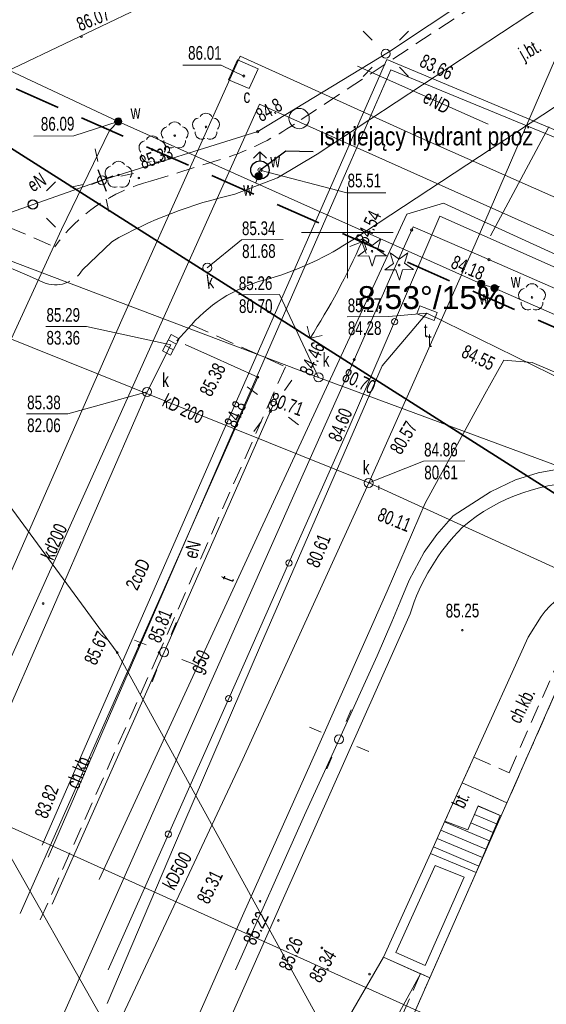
# Model space of a CAD drawing. Header units: metres. Extents: x -1013 to 1491425, y -5789533 to 1032.
# Tile 28 of 66: x 30 to 59, y -78 to -24. Entities that reach past the tile are written whole.
import ezdxf
from ezdxf.xclip import XClip

# ---------------------------------------------------------------- set-up
doc = ezdxf.new("R2010")
doc.units = ezdxf.units.M
doc.header["$MEASUREMENT"] = 0
doc.header["$XCLIPFRAME"] = 0
for name, pattern in [('2_KTCR02', [1.5, 1, -0.5]), ('2_KTJZ01', [2, 1.5, -0.5]), ('2_KTPL01', [2, 1.5, -0.5]), ('Przerywana długa', [3.9, 2.5, -1.4])]:
    doc.linetypes.add(name, pattern=pattern)
doc.layers.add('700-L Mapa 1_500 dwg', color=7, linetype='Continuous')
doc.layers.add('708-L Opisy sytuacji 1_500 do legendy', color=7, linetype='Continuous')
for name, color, linetype, lineweight in [('703-L Płaszczyzny podejścia 2D3', 152, 'Continuous', 30), ('703-L Płaszczyzny podejścia 2D38', 171, 'Continuous', 35), ('708-L Opisy sytuacji 1_500 do legendy1', 7, 'Continuous', 13), ('708-L Opisy sytuacji 1_500 do legendy11', 7, 'Continuous', 13), ('708-L Opisy sytuacji 1_500 do legendy85', 1, 'Continuous', 25), ('718-L Elementy do rozbiórki85', 1, 'Continuous', 25), ('719-L Wyposażenie lądowiska85', 1, 'Continuous', 25), ('729-L Instalacje elektryczne-okablowanie85', 1, 'Continuous', 25), ('GN.6640.3638.2023_9_Dzialki7', 9, 'Continuous', 18), ('GN.6640.3638.2023_9_EGBB_L_17', 9, 'Continuous', 18), ('GN.6640.3638.2023_9_EGBE_L_07', 9, 'Continuous', 18), ('GN.6640.3638.2023_9_EGBE_L_37', 9, 'Continuous', 18), ('GN.6640.3638.2023_9_EGBE_L_77', 9, 'Continuous', 18), ('GN.6640.3638.2023_9_KTCR_E_T_17', 9, 'Continuous', 18), ('GN.6640.3638.2023_9_KTCR_L_17', 9, 'Continuous', 18), ('GN.6640.3638.2023_9_KTJZ_E_T_07', 9, 'Continuous', 18), ('GN.6640.3638.2023_9_KTJZ_L_07', 9, 'Continuous', 18), ('GN.6640.3638.2023_9_KTKR_D_L_07', 9, 'Continuous', 18), ('GN.6640.3638.2023_9_KTKR_L_07', 9, 'Continuous', 18), ('GN.6640.3638.2023_9_KTOK_L_47', 9, 'Continuous', 18), ('GN.6640.3638.2023_9_KTPL_E_T_07', 9, 'Continuous', 18), ('GN.6640.3638.2023_9_KTPL_L_07', 9, 'Continuous', 18), ('GN.6640.3638.2023_9_OBOP_T_03', 9, 'Continuous', 18), ('GN.6640.3638.2023_9_OBOP_T_13', 9, 'Continuous', 18), ('GN.6640.3638.2023_9_PODZIAL_SEKCYJNY_L_07', 9, 'Continuous', 18), ('GN.6640.3638.2023_9_Punkty7', 9, 'Continuous', 18), ('GN.6640.3638.2023_9_RTPW_T_17', 9, 'Continuous', 18), ('GN.6640.3638.2023_9_SUOG_L_052', 9, 'Continuous', 18), ('GN.6640.3638.2023_9_SUPC_D_L_1200', 9, 'Continuous', 18), ('GN.6640.3638.2023_9_SUPC_E_T_17', 9, 'Continuous', 18), ('GN.6640.3638.2023_9_SUPE_D_L_31', 9, 'Continuous', 18), ('GN.6640.3638.2023_9_SUPE_E_T_31', 9, 'Continuous', 18), ('GN.6640.3638.2023_9_SUPE_L_31', 9, 'Continuous', 18), ('GN.6640.3638.2023_9_SUPG_E_T_27', 9, 'Continuous', 18), ('GN.6640.3638.2023_9_SUPG_L_252', 9, 'Continuous', 18), ('GN.6640.3638.2023_9_SUPK_D_L_434', 9, 'Continuous', 18), ('GN.6640.3638.2023_9_SUPK_E_T_034', 9, 'Continuous', 18), ('GN.6640.3638.2023_9_SUPK_E_T_434', 9, 'Continuous', 18), ('GN.6640.3638.2023_9_SUPK_L_034', 9, 'Continuous', 18), ('GN.6640.3638.2023_9_SUPT_D_L_030', 9, 'Continuous', 18), ('GN.6640.3638.2023_9_SUPT_E_T_030', 9, 'Continuous', 18), ('GN.6640.3638.2023_9_SUPT_L_030', 9, 'Continuous', 18), ('GN.6640.3638.2023_9_SUPW_D_L_05', 9, 'Continuous', 18), ('GN.6640.3638.2023_9_SUPW_L_05', 9, 'Continuous', 18), ('GN.6640.3638.2023_9_SUSM_D_T_07', 9, 'Continuous', 18), ('GN.6640.3638.2023_9_SUSM_D_T_37', 9, 'Continuous', 18), ('GN.6640.3638.2023_9_SUSM_T_07', 9, 'Continuous', 18), ('GN.6640.3638.2023_9_SUSM_T_37', 9, 'Continuous', 18), ('GN.6640.3638.2023_9_SUTC_T_0200', 9, 'Continuous', 18), ('GN.6640.3638.2023_9_SUTE_T_01', 9, 'Continuous', 18), ('GN.6640.3638.2023_9_SUTG_T_052', 9, 'Continuous', 18), ('GN.6640.3638.2023_9_SUTK_T_034', 9, 'Continuous', 18), ('GN.6640.3638.2023_9_SUTT_T_030', 9, 'Continuous', 18), ('GN.6640.3638.2023_9_SUTW_T_05', 9, 'Continuous', 18), ('GN.6640.3638.2023_9_SUUC_D_L_47', 9, 'Continuous', 18), ('GN.6640.3638.2023_9_SUUC_E_T_07', 9, 'Continuous', 18), ('GN.6640.3638.2023_9_SUUC_L_17', 9, 'Continuous', 18), ('GN.6640.3638.2023_9_SUUK_D_T_234', 9, 'Continuous', 18), ('GN.6640.3638.2023_9_SUUK_E_T_934', 9, 'Continuous', 18), ('GN.6640.3638.2023_9_SUUK_T_07', 9, 'Continuous', 18), ('GN.6640.3638.2023_9_SUUK_T_234', 9, 'Continuous', 18), ('GN.6640.3638.2023_9_SUUT_D_T_130', 9, 'Continuous', 18), ('GN.6640.3638.2023_9_SUUT_E_T_930', 9, 'Continuous', 18), ('GN.6640.3638.2023_9_SUUW_D_T_77', 9, 'Continuous', 18), ('GN.6640.3638.2023_9_SUUW_E_T_117', 9, 'Continuous', 18), ('GN.6640.3638.2023_9_SUUW_E_T_57', 9, 'Continuous', 18), ('GN.6640.3638.2023_9_SUUW_T_07', 9, 'Continuous', 18), ('GN.6640.3638.2023_9_SUUW_T_77', 9, 'Continuous', 18), ('GN.6640.3638.2023_9_ZAKRES_L_03', 9, 'Continuous', 18)]:
    doc.layers.add(name, color=color, linetype=linetype, lineweight=lineweight)
doc.styles.add('STYL_AUTOMATYCZNY_1', font='arial.ttf', dxfattribs={"width": 0.7})
doc.styles.add('STYL_AUTOMATYCZNY_2', font='arial.ttf')
doc.styles.add('STYL_AUTOMATYCZNY_3', font='ARIALN.TTF')
doc.dimstyles.new('STYL_AUTOMATYCZNY__3', dxfattribs={"dimtxt": 1.25, "dimasz": 0.917874, "dimexe": 0.18, "dimexo": 0.04, "dimgap": 0, "dimtad": 1, "dimtih": 1, "dimtoh": 1, "dimzin": 0, "dimdsep": 46, "dimtxsty": 'STYL_AUTOMATYCZNY_2', "dimblk": 'ARROWHEAD_8', "dimblk1": 'ARROWHEAD_8', "dimblk2": 'ARROWHEAD_8', "dimcen": 0.09, "dimclrd": 7, "dimclre": 7, "dimclrt": 1, "dimazin": 0, "dimtfac": 1, "dimtdec": 4, "dimtmove": 0, "dimatfit": 3, "dimfxl": 1, "dimtolj": 1, "dimtzin": 0, "dimarcsym": 0})
doc.dimstyles.new('STYL_AUTOMATYCZNY__5', dxfattribs={"dimtxt": 0.18, "dimasz": 0.456, "dimexe": 0.18, "dimexo": 0.0625, "dimgap": 0, "dimtad": 0, "dimtih": 1, "dimtoh": 1, "dimdec": 4, "dimzin": 0, "dimdsep": 46, "dimcen": 0.09, "dimadec": 0, "dimazin": 0, "dimtfac": 1, "dimtdec": 4, "dimtmove": 0, "dimatfit": 3, "dimldrblk": 'ARROWHEAD_1', "dimfxl": 1, "dimtolj": 1, "dimtzin": 0, "dimarcsym": 0})

# ---------------------------------------------------------------- blocks, each defined once
blk = doc.blocks.new('Rysunek_1_9', base_point=(-7447251.91, -5789835.327))
at = {"layer": 'GN.6640.3638.2023_9_Dzialki7', "color": 9, "linetype": 'Continuous', "lineweight": 18}
for p, q in [((-4.54, -3.697), (35.51, -58.297)), ((35.51, -58.297), (48.96, -82.797)), ((26.51, -63.887), (38.85, -85.657))]:
    blk.add_line(p, q, dxfattribs=at)
at = {"layer": 'GN.6640.3638.2023_9_EGBB_L_17', "color": 9, "linetype": 'Continuous', "lineweight": 18}
blk.add_line((60.067, -59.115), (40.232, -104.149), dxfattribs=at)
at = {"layer": 'GN.6640.3638.2023_9_EGBE_L_07', "color": 9, "linetype": 'Continuous', "lineweight": 18}
for p, q in [((52.63, -69.287), (50.069, -74.95)), ((55.132, -70.319), (52.63, -69.287)), ((50.731, -74.699), (52.887, -69.934)), ((52.887, -69.934), (54.468, -70.586)), ((52.595, -76.08), (55.132, -70.319)), ((54.468, -70.586), (52.34, -75.419)), ((52.34, -75.419), (50.731, -74.699)), ((50.069, -74.95), (52.595, -76.08))]:
    blk.add_line(p, q, dxfattribs=at)
at = {"layer": 'GN.6640.3638.2023_9_EGBE_L_37', "color": 9, "linetype": 'Continuous', "lineweight": 18}
for p, q in [((55.242, -66.673), (54.671, -67.998)), ((56.443, -67.211), (55.231, -66.699)), ((56.443, -67.211), (55.242, -66.673)), ((56.249, -67.671), (55.033, -67.158)), ((55.132, -70.319), (56.443, -67.211)), ((53.42, -67.517), (52.63, -69.287)), ((55.86, -68.593), (53.403, -67.556)), ((54.671, -67.998), (53.42, -67.517)), ((56.055, -68.132), (54.835, -67.617)), ((55.666, -69.053), (53.199, -68.013)), ((55.472, -69.514), (52.995, -68.47)), ((52.63, -69.287), (55.132, -70.319)), ((55.277, -69.975), (52.791, -68.926))]:
    blk.add_line(p, q, dxfattribs=at)
at = {"layer": 'GN.6640.3638.2023_9_EGBE_L_77', "color": 9, "linetype": 'Continuous', "lineweight": 18}
for p, q in [((50.069, -74.95), (44.78, -84.057)), ((52.089, -75.858), (50.069, -74.95)), ((46.92, -85.287), (52.089, -75.858))]:
    blk.add_line(p, q, dxfattribs=at)
at = {"layer": 'GN.6640.3638.2023_9_KTCR_L_17', "color": 9, "linetype": '2_KTCR02', "lineweight": 18}
for p, q in [((58.93, -20.337), (45.2, -29.387)), ((37.33, -32.517), (41.63, -31.187)), ((26.81, -33.847), (32.09, -36.107)), ((39.56, -40.367), (44.7, -42.667)), ((44.7, -42.667), (37.8, -58.287)), ((37.8, -58.287), (31.2, -73.137)), ((56.93, -64.867), (59.79, -58.387)), ((60.067, -59.115), (57.44, -65.087)), ((54.37, -65.427), (55, -64.017)), ((55, -64.017), (56.93, -64.867)), ((57.44, -65.087), (56.81, -66.507)), ((56.81, -66.507), (54.37, -65.427)), ((52.09, -75.857), (39.51, -104.427)), ((52.595, -76.08), (52.09, -75.857)), ((40.232, -104.149), (52.595, -76.08))]:
    blk.add_line(p, q, dxfattribs=at)
for centre, radius, start, end in [((36.622, -16.814), 15.221, 289.2104, 304.3043), ((39.68, -41.567), 9.35, 104.5583, 144.2729)]:
    blk.add_arc(centre, radius, start, end, dxfattribs=at)
at = {"layer": 'GN.6640.3638.2023_9_KTJZ_L_07', "color": 9, "linetype": '2_KTJZ01', "lineweight": 18}
for p, q in [((31.47, -38.057), (30.55, -37.647)), ((38.76, -41.247), (39.56, -40.367)), ((40.6, -42.067), (38.76, -41.247))]:
    blk.add_line(p, q, dxfattribs=at)
blk.add_arc((32.13, -36.439), 1.747, 247.8195, 327.9223, dxfattribs=at)
at = {"layer": 'GN.6640.3638.2023_9_KTKR_D_L_07', "color": 9, "linetype": 'Continuous', "lineweight": 18}
for p, q in [((51.516, -56.175), (44.605, -71.725)), ((57.968, -57.453), (58.681, -56.321)), ((55, -64.017), (57.968, -57.453)), ((44.605, -71.725), (41.59, -78.537)), ((44.78, -84.057), (50.069, -74.95))]:
    blk.add_line(p, q, dxfattribs=at)
for centre, radius, start, end in [((60.966, -59.094), 10.091, 87.2697, 130.7941), ((62.725, -59.734), 11.761, 135.2493, 162.3829), ((63.099, -59.546), 5.47, 82.6013, 143.8725)]:
    blk.add_arc(centre, radius, start, end, dxfattribs=at)
at = {"layer": 'GN.6640.3638.2023_9_KTKR_L_07', "color": 9, "linetype": 'Continuous', "lineweight": 18}
for p, q in [((24.2, -29.027), (62.95, -10.507)), ((46.43, -31.037), (59.83, -22.207)), ((63.45, -25.797), (48.38, -35.717)), ((46.43, -31.037), (44.27, -32.327)), ((44.27, -32.327), (41.94, -33.237)), ((35.21, -35.827), (33.61, -37.367)), ((30.55, -37.647), (27.94, -36.527)), ((43.2, -43.237), (40.6, -42.067)), ((36.7, -57.897), (43.2, -43.237)), ((30.2, -72.567), (36.7, -57.897)), ((55, -64.017), (54.37, -65.427)), ((54.37, -65.427), (53.42, -67.517))]:
    blk.add_line(p, q, dxfattribs=at)
for centre, radius, start, end in [((47.109, -56.707), 24.033, 102.4203, 119.6775), ((38.969, -21.584), 16.98, 286.7065, 303.6592), ((45.655, -45.831), 8.185, 102.7366, 138.1244)]:
    blk.add_arc(centre, radius, start, end, dxfattribs=at)
at = {"layer": 'GN.6640.3638.2023_9_KTOK_L_47', "color": 9, "linetype": 'Continuous', "lineweight": 18}
for p, q in [((50.672, -40.207), (53.15, -34.437)), ((53.15, -34.437), (60.296, -37.609)), ((48.194, -45.977), (50.672, -40.207)), ((44.898, -53.395), (48.194, -45.977)), ((41.602, -60.812), (44.898, -53.395)), ((38.306, -68.23), (41.602, -60.812)), ((35.01, -75.647), (38.306, -68.23))]:
    blk.add_line(p, q, dxfattribs=at)
for centre in [(50.672, -40.207), (44.898, -53.395), (41.602, -60.812), (38.306, -68.23)]:
    blk.add_circle(centre, 0.17, dxfattribs=at)
at = {"layer": 'GN.6640.3638.2023_9_KTPL_L_07', "color": 9, "linetype": '2_KTPL01', "lineweight": 18}
for p, q in [((54.37, -65.427), (53.42, -67.517)), ((56.81, -66.507), (54.37, -65.427)), ((54.671, -67.998), (55.242, -66.673)), ((55.242, -66.673), (56.492, -67.235)), ((56.492, -67.235), (56.81, -66.507)), ((53.42, -67.517), (54.671, -67.998))]:
    blk.add_line(p, q, dxfattribs=at)
at = {"layer": 'GN.6640.3638.2023_9_OBOP_T_03', "color": 9, "linetype": 'Continuous', "lineweight": 18}
for p, q in [((49.139, -36.253), (48.947, -35.685)), ((48.947, -35.685), (49.436, -36.032)), ((49.436, -36.032), (49.917, -35.673)), ((49.917, -35.673), (49.739, -36.246)), ((48.658, -36.612), (49.139, -36.253)), ((49.258, -36.605), (48.658, -36.612)), ((49.451, -37.173), (49.258, -36.605)), ((49.629, -36.6), (49.451, -37.173)), ((50.229, -36.593), (49.629, -36.6)), ((49.739, -36.246), (50.229, -36.593)), ((50.619, -37.013), (50.427, -36.445)), ((50.427, -36.445), (50.916, -36.792)), ((50.916, -36.792), (51.397, -36.433)), ((51.397, -36.433), (51.219, -37.006)), ((50.138, -37.372), (50.619, -37.013)), ((51.219, -37.006), (51.709, -37.353)), ((50.738, -37.365), (50.138, -37.372)), ((50.931, -37.933), (50.738, -37.365)), ((51.109, -37.36), (50.931, -37.933)), ((51.709, -37.353), (51.109, -37.36))]:
    blk.add_line(p, q, dxfattribs=at)
for centre in [(49.44, -36.347), (50.92, -37.107)]:
    blk.add_circle(centre, 0.045, dxfattribs=at)
at = {"layer": 'GN.6640.3638.2023_9_OBOP_T_13', "color": 9, "linetype": 'Continuous', "lineweight": 18}
for centre in [(40.36, -29.547), (38.65, -30.027), (37.43, -30.797), (35.58, -32.177), (58.18, -38.877)]:
    blk.add_circle(centre, 0.045, dxfattribs=at)
for centre, start, end in [((40.004, -29.431), 102.1445, 221.86), ((40.36, -29.172), 30.1401, 149.8599), ((40.717, -29.431), 318.14, 77.8555), ((38.294, -29.911), 102.1445, 221.86), ((38.65, -29.652), 30.1401, 149.8599), ((39.007, -29.911), 318.14, 77.8555), ((37.43, -30.422), 30.1401, 149.8599), ((40.14, -29.85), 174.1482, 293.8542), ((40.581, -29.85), 246.1458, 5.8518), ((37.074, -30.681), 102.1445, 221.86), ((37.787, -30.681), 318.14, 77.8555), ((38.43, -30.33), 174.1482, 293.8542), ((38.871, -30.33), 246.1458, 5.8518), ((37.21, -31.1), 174.1482, 293.8542), ((37.651, -31.1), 246.1458, 5.8518), ((35.224, -32.061), 102.1445, 221.86), ((35.58, -31.802), 30.1401, 149.8599), ((35.937, -32.061), 318.14, 77.8555), ((35.36, -32.48), 174.1482, 293.8542), ((35.801, -32.48), 246.1458, 5.8518), ((58.18, -38.502), 30.1401, 149.8599), ((57.824, -38.761), 102.1445, 221.86), ((58.537, -38.761), 318.14, 77.8555), ((57.96, -39.18), 174.1482, 293.8542), ((58.401, -39.18), 246.1458, 5.8518)]:
    blk.add_arc(centre, 0.375, start, end, dxfattribs=at)
at = {"layer": 'GN.6640.3638.2023_9_PODZIAL_SEKCYJNY_L_07', "color": 9, "linetype": 'Continuous', "lineweight": 18}
for p, q in [((48.09, -37.827), (48.09, -32.827)), ((45.59, -35.327), (50.59, -35.327))]:
    blk.add_line(p, q, dxfattribs=at)
at = {"layer": 'GN.6640.3638.2023_9_Punkty7', "color": 9, "linetype": 'Continuous', "lineweight": 18}
blk.add_circle((35.51, -58.297), 0.045, dxfattribs=at)
at = {"layer": 'GN.6640.3638.2023_9_RTPW_T_17', "color": 9, "linetype": 'Continuous', "lineweight": 18}
for centre in [(33.552, -24.618), (36.69, -32.345), (43.2, -43.237), (31.46, -55.617), (54.372, -57.073), (36.7, -57.897), (37.8, -58.287), (43.317, -71.898), (44.32, -72.949), (46.696, -74.447), (49.3, -75.881)]:
    blk.add_circle(centre, 0.045, dxfattribs=at)
at = {"layer": 'GN.6640.3638.2023_9_SUOG_L_052', "color": 9, "linetype": 'Continuous', "lineweight": 18}
for p, q in [((51.61, -35.187), (50.39, -37.887)), ((55.83, -36.807), (52.06, -35.187)), ((48.46, -42.287), (45.39, -49.197))]:
    blk.add_line(p, q, dxfattribs=at)
at = {"layer": 'GN.6640.3638.2023_9_SUPC_D_L_1200', "color": 9, "linetype": 'Continuous', "lineweight": 18}
for p, q in [((42.23, -25.687), (35.761, -40.105)), ((51.952, -30.095), (42.23, -25.687)), ((41.146, -46.542), (50.239, -25.859)), ((50.239, -25.859), (65.608, -32.315)), ((50.468, -26.421), (48.306, -31.394)), ((65.808, -32.764), (50.468, -26.421)), ((26.834, -64.94), (43.286, -28.306)), ((43.286, -28.306), (70.77, -40.596)), ((69.705, -37.936), (51.952, -30.095)), ((48.306, -31.394), (42.346, -45.041)), ((35.761, -40.105), (27.476, -58.929)), ((42.346, -45.041), (31.73, -69.481)), ((31.415, -68.835), (41.146, -46.542))]:
    blk.add_line(p, q, dxfattribs=at)
at = {"layer": 'GN.6640.3638.2023_9_SUPE_D_L_31', "color": 9, "linetype": 'Continuous', "lineweight": 18}
for p, q in [((48.635, -26.232), (55.778, -29.402)), ((59.109, -29.539), (55.921, -35.502)), ((55.602, -44.175), (56.649, -42.308)), ((56.649, -42.308), (58.19, -42.437)), ((58.19, -42.437), (61.359, -43.785)), ((54.111, -46.906), (55.602, -44.175)), ((52.333, -50.119), (54.111, -46.906)), ((59.811, -48.236), (58.522, -48.475)), ((57.285, -48.844), (55.909, -49.513)), ((58.522, -48.475), (57.285, -48.844)), ((55.909, -49.513), (53.868, -50.818)), ((50.267, -54.944), (52.333, -50.119)), ((53.868, -50.818), (52.985, -51.844)), ((52.985, -51.844), (52.292, -52.799)), ((52.292, -52.799), (51.473, -54.335)), ((51.473, -54.335), (50.971, -55.519)), ((46.457, -63.521), (50.267, -54.944)), ((50.971, -55.519), (50.529, -56.612)), ((50.529, -56.612), (49.712, -58.468)), ((49.712, -58.468), (47.634, -63.043)), ((42.361, -72.691), (46.457, -63.521)), ((45.753, -67.186), (47.634, -63.043)), ((41.972, -75.644), (45.753, -67.186)), ((38.364, -81.75), (42.361, -72.691))]:
    blk.add_line(p, q, dxfattribs=at)
at = {"layer": 'GN.6640.3638.2023_9_SUPE_L_31', "color": 9, "linetype": 'Continuous', "lineweight": 18}
for p, q in [((57.65, -20.587), (50.34, -25.457)), ((50.34, -25.457), (43.19, -29.807)), ((43.19, -29.807), (34.68, -32.467)), ((34.68, -32.467), (24.58, -36.007)), ((38.07, -58.277), (44.02, -44.807)), ((31.95, -72.057), (38.07, -58.277))]:
    blk.add_line(p, q, dxfattribs=at)
at = {"layer": 'GN.6640.3638.2023_9_SUPG_L_252', "color": 9, "linetype": 'Continuous', "lineweight": 18}
for p, q in [((50.39, -37.887), (51.61, -35.187)), ((51.61, -35.187), (51.69, -35.017)), ((51.69, -35.017), (52.06, -35.187)), ((52.06, -35.187), (55.83, -36.807)), ((55.83, -36.807), (59.78, -38.527)), ((48.46, -42.287), (50.39, -37.887)), ((45.39, -49.197), (48.46, -42.287)), ((29.65, -84.627), (45.39, -49.197))]:
    blk.add_line(p, q, dxfattribs=at)
at = {"layer": 'GN.6640.3638.2023_9_SUPK_D_L_434', "color": 9, "linetype": 'Continuous', "lineweight": 18}
for p, q in [((55.084, -35.958), (59.473, -25.806)), ((10.37, -29.587), (46.514, -43.249)), ((49.255, -49.02), (55.084, -35.958)), ((20.07, -37.284), (49.255, -49.02)), ((46.514, -43.249), (69.125, -51.631)), ((49.255, -49.02), (42.371, -64.13)), ((49.255, -49.02), (67.786, -57.481)), ((49.806, -49.166), (49.808, -49.406)), ((42.371, -64.13), (32.498, -85.161))]:
    blk.add_line(p, q, dxfattribs=at)
at = {"layer": 'GN.6640.3638.2023_9_SUPK_L_034', "color": 9, "linetype": 'Continuous', "lineweight": 18}
for p, q in [((37.14, -44.047), (38.44, -41.467)), ((24.48, -73.097), (37.14, -44.047))]:
    blk.add_line(p, q, dxfattribs=at)
at = {"layer": 'GN.6640.3638.2023_9_SUPT_D_L_030', "color": 9, "linetype": 'Continuous', "lineweight": 18}
for p, q in [((49.99, -42.614), (52.44, -39.737)), ((52.44, -39.737), (62.968, -44.923)), ((43.347, -57.913), (49.99, -42.614)), ((38.634, -68.827), (43.347, -57.913)), ((34.954, -77.493), (38.634, -68.827))]:
    blk.add_line(p, q, dxfattribs=at)
at = {"layer": 'GN.6640.3638.2023_9_SUPT_L_030', "color": 9, "linetype": 'Continuous', "lineweight": 18}
for p, q in [((53.34, -33.717), (51.34, -34.327)), ((53.34, -33.717), (73.54, -42.987)), ((51.34, -34.327), (43.35, -51.557)), ((43.35, -51.557), (34.53, -70.707))]:
    blk.add_line(p, q, dxfattribs=at)
at = {"layer": 'GN.6640.3638.2023_9_SUPW_D_L_05', "color": 9, "linetype": 'Continuous', "lineweight": 18}
for p, q in [((35.565, -29.255), (15.788, -19.973)), ((35.079, -29.748), (35.565, -29.255)), ((43.461, -32.799), (35.565, -29.255)), ((32.456, -35.157), (35.079, -29.748)), ((55.399, -38.126), (43.461, -32.799)), ((19.73, -62.879), (32.456, -35.157)), ((56.131, -38.371), (55.399, -38.126)), ((92.627, -54.456), (56.131, -38.371))]:
    blk.add_line(p, q, dxfattribs=at)
at = {"layer": 'GN.6640.3638.2023_9_SUPW_L_05', "color": 9, "linetype": 'Continuous', "lineweight": 18}
for p, q in [((43.24, -32.247), (43.071, -32.624)), ((43.31, -31.907), (43.24, -32.247))]:
    blk.add_line(p, q, dxfattribs=at)
at = {"layer": 'GN.6640.3638.2023_9_SUSM_D_T_07', "color": 9, "linetype": 'Continuous', "lineweight": 18}
for p, q in [((48.029, -62.07), (48.292, -61.421)), ((46.661, -62.648), (46.012, -62.384)), ((48.607, -63.438), (49.255, -63.701)), ((47.239, -64.016), (46.975, -64.664))]:
    blk.add_line(p, q, dxfattribs=at)
at = {"layer": 'GN.6640.3638.2023_9_SUSM_D_T_37', "color": 9, "linetype": 'Continuous', "lineweight": 18}
blk.add_circle((47.634, -63.043), 0.25, dxfattribs=at)
at = {"layer": 'GN.6640.3638.2023_9_SUSM_T_07', "color": 9, "linetype": 'Continuous', "lineweight": 18}
for p, q in [((49.448, -24.805), (48.953, -24.31)), ((50.933, -24.805), (51.428, -24.31)), ((49.448, -26.29), (48.953, -26.785)), ((50.933, -26.29), (51.428, -26.785)), ((34.457, -31.441), (34.308, -30.757)), ((35.706, -32.244), (36.39, -32.095)), ((33.654, -32.691), (32.97, -32.84)), ((34.904, -33.493), (35.053, -34.177)), ((44.645, -43.963), (45.062, -43.401)), ((43.177, -44.182), (42.614, -43.765)), ((43.395, -45.651), (42.979, -46.213)), ((44.864, -45.432), (45.427, -45.849)), ((38.465, -57.304), (38.729, -56.656)), ((37.097, -57.882), (36.449, -57.619)), ((39.043, -58.672), (39.692, -58.935)), ((37.675, -59.25), (37.412, -59.899))]:
    blk.add_line(p, q, dxfattribs=at)
blk.add_circle((50.19, -25.547), 0.245, dxfattribs=at)
at = {"layer": 'GN.6640.3638.2023_9_SUSM_T_37', "color": 9, "linetype": 'Continuous', "lineweight": 18}
for centre in [(34.68, -32.467), (44.02, -44.807), (38.07, -58.277)]:
    blk.add_circle(centre, 0.25, dxfattribs=at)
at = {"layer": 'GN.6640.3638.2023_9_SUTC_T_0200', "color": 9, "linetype": 'Continuous', "lineweight": 18}
for p in [(39.094, -26.168), (42.43, -26.767)]:
    blk.add_line(p, (41.184, -26.168), dxfattribs=at)
blk.add_circle((42.43, -26.767), 0.0625, dxfattribs=at)
at = {"layer": 'GN.6640.3638.2023_9_SUTE_T_01', "color": 9, "linetype": 'Continuous', "lineweight": 18}
for centre in [(43.19, -29.807), (43.886, -45.112)]:
    blk.add_circle(centre, 0.0625, dxfattribs=at)
at = {"layer": 'GN.6640.3638.2023_9_SUTG_T_052', "color": 9, "linetype": 'Continuous', "lineweight": 18}
for centre in [(51.61, -35.187), (55.83, -36.807), (48.46, -42.287)]:
    blk.add_circle(centre, 0.0625, dxfattribs=at)
at = {"layer": 'GN.6640.3638.2023_9_SUTK_T_034', "color": 9, "linetype": 'Continuous', "lineweight": 18}
for p, q in [((40.432, -37.251), (42.301, -35.724)), ((42.301, -35.724), (44.581, -35.708)), ((42.13, -38.729), (44.382, -38.713)), ((46.514, -43.249), (44.382, -38.713)), ((31.611, -40.458), (33.837, -40.458)), ((38.44, -41.467), (33.837, -40.458)), ((37.14, -44.047), (32.809, -45.243)), ((30.556, -45.243), (32.809, -45.243)), ((49.255, -49.02), (52.257, -47.829)), ((52.257, -47.829), (54.51, -47.813))]:
    blk.add_line(p, q, dxfattribs=at)
at = {"layer": 'GN.6640.3638.2023_9_SUTT_T_030', "color": 9, "linetype": 'Continuous', "lineweight": 18}
for p in [(52.44, -39.737), (48.083, -39.936)]:
    blk.add_line(p, (50.363, -39.92), dxfattribs=at)
at = {"layer": 'GN.6640.3638.2023_9_SUTW_T_05', "color": 9, "linetype": 'Continuous', "lineweight": 18}
for p, q in [((35.565, -29.255), (33.141, -30.047)), ((30.942, -30.062), (33.141, -30.047)), ((43.31, -31.907), (48.069, -33.148)), ((48.069, -33.148), (50.186, -33.148))]:
    blk.add_line(p, q, dxfattribs=at)
at = {"layer": 'GN.6640.3638.2023_9_SUUC_D_L_47', "color": 9, "linetype": 'Continuous', "lineweight": 18}
blk.add_circle((45.453, -29.093), 0.555, dxfattribs=at)
at = {"layer": 'GN.6640.3638.2023_9_SUUC_L_17', "color": 9, "linetype": 'Continuous', "lineweight": 18}
for p, q in [((42.09, -25.887), (41.6, -26.967)), ((43.21, -26.377), (42.09, -25.887)), ((42.72, -27.457), (43.21, -26.377)), ((41.6, -26.967), (42.72, -27.457))]:
    blk.add_line(p, q, dxfattribs=at)
at = {"layer": 'GN.6640.3638.2023_9_SUUK_D_T_234', "color": 9, "linetype": 'Continuous', "lineweight": 18}
for centre in [(40.432, -37.251), (46.514, -43.249), (49.255, -49.02)]:
    blk.add_circle(centre, 0.25, dxfattribs=at)
at = {"layer": 'GN.6640.3638.2023_9_SUUK_T_07', "color": 9, "linetype": 'Continuous', "lineweight": 18}
for p, q in [((37.986, -41.793), (38.452, -40.908)), ((38.452, -40.908), (38.894, -41.141)), ((38.743, -41.429), (38.301, -41.196)), ((38.894, -41.141), (38.429, -42.026)), ((38.429, -42.026), (37.986, -41.793)), ((38.58, -41.738), (38.138, -41.506))]:
    blk.add_line(p, q, dxfattribs=at)
at = {"layer": 'GN.6640.3638.2023_9_SUUK_T_234', "color": 9, "linetype": 'Continuous', "lineweight": 18}
blk.add_circle((37.14, -44.047), 0.25, dxfattribs=at)
at = {"layer": 'GN.6640.3638.2023_9_SUUT_D_T_130', "color": 9, "linetype": 'Continuous', "lineweight": 18}
for p, q in [((52.054, -39.343), (51.89, -39.78)), ((51.89, -39.78), (52.826, -40.131)), ((52.99, -39.694), (52.054, -39.343)), ((52.826, -40.131), (52.99, -39.694))]:
    blk.add_line(p, q, dxfattribs=at)
at = {"layer": 'GN.6640.3638.2023_9_SUUW_D_T_77', "color": 9, "linetype": 'Continuous', "lineweight": 18}
for centre, radius in [((35.565, -29.255), 0.2), ((35.565, -29.255), 0.175), ((35.565, -29.255), 0.15), ((35.565, -29.255), 0.125), ((35.565, -29.255), 0.1), ((35.565, -29.255), 0.075), ((35.565, -29.255), 0.05), ((35.565, -29.255), 0.025), ((35.565, -29.255), 0.00715), ((55.399, -38.126), 0.2), ((55.399, -38.126), 0.175), ((55.399, -38.126), 0.15), ((55.399, -38.126), 0.125), ((55.399, -38.126), 0.1), ((55.399, -38.126), 0.075), ((55.399, -38.126), 0.05), ((55.399, -38.126), 0.025), ((55.399, -38.126), 0.00715), ((56.131, -38.371), 0.2), ((56.131, -38.371), 0.175), ((56.131, -38.371), 0.15), ((56.131, -38.371), 0.125), ((56.131, -38.371), 0.1), ((56.131, -38.371), 0.075), ((56.131, -38.371), 0.05), ((56.131, -38.371), 0.025), ((56.131, -38.371), 0.00715)]:
    blk.add_circle(centre, radius, dxfattribs=at)
at = {"layer": 'GN.6640.3638.2023_9_SUUW_T_07', "color": 9, "linetype": 'Continuous', "lineweight": 18}
for p, q in [((43.31, -30.907), (42.957, -31.261)), ((43.31, -30.907), (43.664, -31.261)), ((43.31, -31.407), (43.31, -30.907))]:
    blk.add_line(p, q, dxfattribs=at)
blk.add_circle((43.31, -31.907), 0.5, dxfattribs=at)
at = {"layer": 'GN.6640.3638.2023_9_SUUW_T_77', "color": 9, "linetype": 'Continuous', "lineweight": 18}
for radius in [0.2, 0.175, 0.15, 0.125, 0.1, 0.075, 0.05, 0.025, 0.00715]:
    blk.add_circle((43.24, -32.247), radius, dxfattribs=at)
at = {"layer": 'GN.6640.3638.2023_9_ZAKRES_L_03', "color": 9, "linetype": 'Continuous', "lineweight": 18}
blk.add_line((-159.09, 17.333), (139.72, -117.497), dxfattribs=at)
at = {"layer": 'GN.6640.3638.2023_9_KTCR_E_T_17', "color": 9, "linetype": 'Continuous', "lineweight": 18, "char_height": 0.75, "attachment_point": 4, "style": 'STYL_AUTOMATYCZNY_1'}
for insert, rotation in [((57.192, -62.073), 63.6846), ((33.048, -65.669), 67.779)]:
    blk.add_mtext('\\A1;{\\pql;\\fArial|b0|i0|c238|p0;\\W0.700000;ch.kb.}', dxfattribs=dict(at, insert=insert, rotation=rotation))
at = {"layer": 'GN.6640.3638.2023_9_KTJZ_E_T_07', "color": 9, "linetype": 'Continuous', "lineweight": 18, "insert": (57.61, -25.719), "char_height": 0.75, "attachment_point": 4, "rotation": 29.7449, "style": 'STYL_AUTOMATYCZNY_1'}
blk.add_mtext('\\A1;{\\pql;\\fArial|b0|i0|c238|p0;\\W0.700000;j.bt.}', dxfattribs=at)
at = {"layer": 'GN.6640.3638.2023_9_KTPL_E_T_07', "color": 9, "linetype": 'Continuous', "lineweight": 18, "insert": (54.126, -66.728), "char_height": 0.75, "attachment_point": 4, "rotation": 65.556, "style": 'STYL_AUTOMATYCZNY_1'}
blk.add_mtext('\\A1;{\\pql;\\fArial|b0|i0|c238|p0;\\W0.700000;bt.}', dxfattribs=at)
at = {"layer": 'GN.6640.3638.2023_9_RTPW_T_17', "color": 9, "linetype": 'Continuous', "lineweight": 18, "char_height": 0.75, "style": 'STYL_AUTOMATYCZNY_1'}
for s, insert, attachment_point, rotation in [('\\A1;{\\pql;\\fArial|b0|i0|c238|p0;\\W0.700000;86.07}', (33.486, -24.338), 7, 21.9633), ('\\A1;{\\pql;\\fArial|b0|i0|c238|p0;\\W0.700000;85.33}', (36.912, -31.887), 7, 20.5632), ('\\A1;{\\pql;\\fArial|b0|i0|c238|p0;\\W0.700000;85.38}', (40.647, -44.363), 7, 62.9873), ('\\A1;{\\pql;\\fArial|b0|i0|c238|p0;\\W0.700000;85.25}', (53.466, -56.395), 7, 0.4031), ('\\A1;{\\pql;\\fArial|b0|i0|c238|p0;\\W0.700000;85.81}', (37.86, -57.834), 7, 67.9321), ('\\A1;{\\pql;\\fArial|b0|i0|c238|p0;\\W0.700000;85.67}', (34.357, -59.043), 7, 65.9657), ('\\A1;{\\pql;\\fArial|b0|i0|c238|p0;\\W0.700000;85.31}', (40.507, -72.111), 7, 63.8381), ('\\A1;{\\pql;\\fArial|b0|i0|c238|p0;\\W0.700000;85.22}', (42.352, -74.043), 1, 64.5821), ('\\A1;{\\pql;\\fArial|b0|i0|c238|p0;\\W0.700000;85.26}', (44.658, -75.622), 4, 68.3352), ('\\A1;{\\pql;\\fArial|b0|i0|c238|p0;\\W0.700000;85.34}', (46.606, -76.424), 7, 59.6677)]:
    blk.add_mtext(s, dxfattribs=dict(at, insert=insert, attachment_point=attachment_point, rotation=rotation))
at = {"layer": 'GN.6640.3638.2023_9_SUPC_E_T_17', "color": 9, "linetype": 'Continuous', "lineweight": 18, "insert": (36.27, -54.792), "char_height": 0.75, "attachment_point": 4, "rotation": 64.2892, "style": 'STYL_AUTOMATYCZNY_1'}
blk.add_mtext('\\A1;{\\pql;\\fArial|b0|i0|c238|p0;\\W0.700000;2coD}', dxfattribs=at)
at = {"layer": 'GN.6640.3638.2023_9_SUPE_E_T_31', "color": 9, "linetype": 'Continuous', "lineweight": 18, "char_height": 0.75, "style": 'STYL_AUTOMATYCZNY_1'}
for s, insert, attachment_point, rotation in [('\\A1;{\\pql;\\fArial|b0|i0|c238|p0;\\W0.700000;eND}', (52.328, -27.846), 4, 331.7927), ('\\A1;{\\pql;\\fArial|b0|i0|c238|p0;\\W0.700000;eN}', (30.905, -33.146), 7, 31.3287), ('\\A1;{\\pql;\\fArial|b0|i0|c238|p0;\\W0.700000;eN}', (39.868, -53.213), 7, 75.3791)]:
    blk.add_mtext(s, dxfattribs=dict(at, insert=insert, attachment_point=attachment_point, rotation=rotation))
at = {"layer": 'GN.6640.3638.2023_9_SUPG_E_T_27', "color": 9, "linetype": 'Continuous', "lineweight": 18, "insert": (40.293, -59.603), "char_height": 0.75, "attachment_point": 7, "rotation": 64.4959, "style": 'STYL_AUTOMATYCZNY_1'}
blk.add_mtext('\\A1;{\\pql;\\fArial|b0|i0|c238|p0;\\W0.700000;g50}', dxfattribs=at)
at = {"layer": 'GN.6640.3638.2023_9_SUPK_E_T_034', "color": 9, "linetype": 'Continuous', "lineweight": 18, "insert": (32.014, -53.3), "char_height": 0.75, "attachment_point": 7, "rotation": 66.4768, "style": 'STYL_AUTOMATYCZNY_1'}
blk.add_mtext('\\A1;{\\pql;\\fArial|b0|i0|c238|p0;\\W0.700000;kd200}', dxfattribs=at)
at = {"layer": 'GN.6640.3638.2023_9_SUPK_E_T_434', "color": 9, "linetype": 'Continuous', "lineweight": 18, "char_height": 0.75, "style": 'STYL_AUTOMATYCZNY_1'}
for s, insert, attachment_point, rotation in [('\\A1;{\\pql;\\fArial|b0|i0|c238|p0;\\W0.700000;kD 200}', (38.073, -44.457), 4, 333.8327), ('\\A1;{\\pql;\\fArial|b0|i0|c238|p0;\\W0.700000;kD500}', (38.626, -71.343), 7, 61.7927)]:
    blk.add_mtext(s, dxfattribs=dict(at, insert=insert, attachment_point=attachment_point, rotation=rotation))
at = {"layer": 'GN.6640.3638.2023_9_SUPT_E_T_030', "color": 9, "linetype": 'Continuous', "lineweight": 18, "insert": (41.83, -54.495), "char_height": 0.75, "attachment_point": 7, "rotation": 68.7635, "style": 'STYL_AUTOMATYCZNY_1'}
blk.add_mtext('\\A1;{\\pql;\\fArial|b0|i0|c238|p0;\\W0.700000;t}', dxfattribs=at)
at = {"layer": 'GN.6640.3638.2023_9_SUTC_T_0200', "color": 9, "linetype": 'Continuous', "lineweight": 18, "insert": (39.382, -25.888), "char_height": 0.75, "attachment_point": 7, "style": 'STYL_AUTOMATYCZNY_1'}
blk.add_mtext('\\A1;{\\pql;\\fArial|b0|i0|c238|p0;\\W0.700000;86.01}', dxfattribs=at)
at = {"layer": 'GN.6640.3638.2023_9_SUTC_T_0200', "color": 9, "linetype": 'Continuous', "lineweight": 18, "char_height": 0.75, "attachment_point": 7, "style": 'STYL_AUTOMATYCZNY_1'}
for s, insert, rotation in [('\\A1;{\\pql;\\fArial|b0|i0|c238|p0;\\W0.700000;83.66}', (51.972, -26.217), 334.2888), ('\\A1;{\\pql;\\fArial|b0|i0|c238|p0;\\W0.700000;83.82}', (31.673, -67.437), 68.6017)]:
    blk.add_mtext(s, dxfattribs=dict(at, insert=insert, rotation=rotation))
at = {"layer": 'GN.6640.3638.2023_9_SUTE_T_01', "color": 9, "linetype": 'Continuous', "lineweight": 18, "char_height": 0.75, "attachment_point": 7, "style": 'STYL_AUTOMATYCZNY_1'}
for insert, rotation in [((43.385, -29.309), 30.4656), ((42.026, -46.072), 66.5713)]:
    blk.add_mtext('\\A1;{\\pql;\\fArial|b0|i0|c238|p0;\\W0.700000;84.8}', dxfattribs=dict(at, insert=insert, rotation=rotation))
at = {"layer": 'GN.6640.3638.2023_9_SUTG_T_052', "color": 9, "linetype": 'Continuous', "lineweight": 18, "char_height": 0.75, "attachment_point": 7, "style": 'STYL_AUTOMATYCZNY_1'}
for s, insert, rotation in [('\\A1;{\\pql;\\fArial|b0|i0|c238|p0;\\W0.700000;84.54}', (49.187, -36.026), 64.2925), ('\\A1;{\\pql;\\fArial|b0|i0|c238|p0;\\W0.700000;84.18}', (53.686, -37.239), 336.8383), ('\\A1;{\\pql;\\fArial|b0|i0|c238|p0;\\W0.700000;84.46}', (46.139, -43.227), 66.0404)]:
    blk.add_mtext(s, dxfattribs=dict(at, insert=insert, rotation=rotation))
at = {"layer": 'GN.6640.3638.2023_9_SUTK_T_034', "color": 9, "linetype": 'Continuous', "lineweight": 18, "char_height": 0.75, "style": 'STYL_AUTOMATYCZNY_1'}
for s, insert, attachment_point, rotation in [('\\A1;{\\pql;\\fArial|b0|i0|c238|p0;\\W0.700000;85.34}', (42.323, -34.724), 1, 0.405), ('\\A1;{\\pql;\\fArial|b0|i0|c238|p0;\\W0.700000;81.68}', (42.332, -35.974), 1, 0.405), ('\\A1;{\\pql;\\fArial|b0|i0|c238|p0;\\W0.700000;85.26}', (42.153, -37.729), 1, 0.4031), ('\\A1;{\\pql;\\fArial|b0|i0|c238|p0;\\W0.700000;80.70}', (42.161, -38.979), 1, 0.4031), ('\\A1;{\\pql;\\fArial|b0|i0|c238|p0;\\W0.700000;80.70}', (47.891, -43.076), 4, 335.4399), ('\\A1;{\\pql;\\fArial|b0|i0|c238|p0;\\W0.700000;80.71}', (44.053, -44.042), 1, 339.6769), ('\\A1;{\\pql;\\fArial|b0|i0|c238|p0;\\W0.700000;80.57}', (50.696, -47.336), 4, 59.4432), ('\\A1;{\\pql;\\fArial|b0|i0|c238|p0;\\W0.700000;84.86}', (52.28, -46.829), 1, 0.4031), ('\\A1;{\\pql;\\fArial|b0|i0|c238|p0;\\W0.700000;80.61}', (52.289, -48.079), 1, 0.4031), ('\\A1;{\\pql;\\fArial|b0|i0|c238|p0;\\W0.700000;80.11}', (49.81, -50.694), 4, 338.2328), ('\\A1;{\\pql;\\fArial|b0|i0|c238|p0;\\W0.700000;80.61}', (46.165, -53.579), 4, 67.7831)]:
    blk.add_mtext(s, dxfattribs=dict(at, insert=insert, attachment_point=attachment_point, rotation=rotation))
at = {"layer": 'GN.6640.3638.2023_9_SUTK_T_034', "color": 9, "linetype": 'Continuous', "lineweight": 18, "char_height": 0.75, "attachment_point": 1, "style": 'STYL_AUTOMATYCZNY_1'}
for s, insert in [('\\A1;{\\pql;\\fArial|b0|i0|c238|p0;\\W0.700000;85.29}', (31.641, -39.458)), ('\\A1;{\\pql;\\fArial|b0|i0|c238|p0;\\W0.700000;83.36}', (31.641, -40.708)), ('\\A1;{\\pql;\\fArial|b0|i0|c238|p0;\\W0.700000;85.38}', (30.586, -44.243)), ('\\A1;{\\pql;\\fArial|b0|i0|c238|p0;\\W0.700000;82.06}', (30.586, -45.493))]:
    blk.add_mtext(s, dxfattribs=dict(at, insert=insert))
at = {"layer": 'GN.6640.3638.2023_9_SUTT_T_030', "color": 9, "linetype": 'Continuous', "lineweight": 18, "char_height": 0.75, "style": 'STYL_AUTOMATYCZNY_1'}
for s, insert, attachment_point, rotation in [('\\A1;{\\pql;\\fArial|b0|i0|c238|p0;\\W0.700000;85.27}', (48.106, -38.936), 1, 0.4031), ('\\A1;{\\pql;\\fArial|b0|i0|c238|p0;\\W0.700000;84.28}', (48.115, -40.186), 1, 0.4031), ('\\A1;{\\pql;\\fArial|b0|i0|c238|p0;\\W0.700000;84.55}', (54.258, -42.111), 7, 334.4327), ('\\A1;{\\pql;\\fArial|b0|i0|c238|p0;\\W0.700000;84.60}', (47.72, -46.839), 7, 68.6031)]:
    blk.add_mtext(s, dxfattribs=dict(at, insert=insert, attachment_point=attachment_point, rotation=rotation))
at = {"layer": 'GN.6640.3638.2023_9_SUTW_T_05', "color": 9, "linetype": 'Continuous', "lineweight": 18, "insert": (31.334, -29.391), "char_height": 0.75, "attachment_point": 4, "rotation": 0.4031, "style": 'STYL_AUTOMATYCZNY_1'}
blk.add_mtext('\\A1;{\\pql;\\fArial|b0|i0|c238|p0;\\W0.700000;86.09}', dxfattribs=at)
at = {"layer": 'GN.6640.3638.2023_9_SUTW_T_05', "color": 9, "linetype": 'Continuous', "lineweight": 18, "insert": (48.099, -32.867), "char_height": 0.75, "attachment_point": 7, "style": 'STYL_AUTOMATYCZNY_1'}
blk.add_mtext('\\A1;{\\pql;\\fArial|b0|i0|c238|p0;\\W0.700000;85.51}', dxfattribs=at)
at = {"layer": 'GN.6640.3638.2023_9_SUUC_E_T_07', "color": 9, "linetype": 'Continuous', "lineweight": 18, "insert": (42.413, -27.491), "char_height": 0.75, "attachment_point": 1, "style": 'STYL_AUTOMATYCZNY_1'}
blk.add_mtext('\\A1;{\\pql;\\fArial|b0|i0|c238|p0;\\W0.700000;c}', dxfattribs=at)
at = {"layer": 'GN.6640.3638.2023_9_SUUK_E_T_934', "color": 9, "linetype": 'Continuous', "lineweight": 18, "insert": (40.403, -38.044), "char_height": 0.75, "attachment_point": 4, "rotation": 7.5331, "style": 'STYL_AUTOMATYCZNY_1'}
blk.add_mtext('\\A1;{\\pql;\\fArial|b0|i0|c238|p0;\\W0.700000;k}', dxfattribs=at)
at = {"layer": 'GN.6640.3638.2023_9_SUUK_E_T_934', "color": 9, "linetype": 'Continuous', "lineweight": 18, "char_height": 0.75, "attachment_point": 7, "style": 'STYL_AUTOMATYCZNY_1'}
for insert in [(46.74, -42.655), (37.964, -43.766), (48.935, -48.557)]:
    blk.add_mtext('\\A1;{\\pql;\\fArial|b0|i0|c238|p0;\\W0.700000;k}', dxfattribs=dict(at, insert=insert))
at = {"layer": 'GN.6640.3638.2023_9_SUUT_E_T_930', "color": 9, "linetype": 'Continuous', "lineweight": 18, "char_height": 0.75, "attachment_point": 1, "rotation": 0.4031, "style": 'STYL_AUTOMATYCZNY_1'}
for insert in [(52.27, -40.295), (52.491, -40.837)]:
    blk.add_mtext('\\A1;{\\pql;\\fArial|b0|i0|c238|p0;\\W0.700000;t}', dxfattribs=dict(at, insert=insert))
at = {"layer": 'GN.6640.3638.2023_9_SUUW_E_T_117', "color": 9, "linetype": 'Continuous', "lineweight": 18, "insert": (43.895, -31.772), "char_height": 0.75, "attachment_point": 7, "rotation": 2.079, "style": 'STYL_AUTOMATYCZNY_1'}
blk.add_mtext('\\A1;{\\pql;\\fArial|b0|i0|c238|p0;\\W0.700000;w}', dxfattribs=at)
at = {"layer": 'GN.6640.3638.2023_9_SUUW_E_T_57', "color": 9, "linetype": 'Continuous', "lineweight": 18, "char_height": 0.75, "attachment_point": 1, "rotation": 2.0831, "style": 'STYL_AUTOMATYCZNY_1'}
for insert in [(36.231, -28.37), (57.017, -37.594), (55.284, -38.527)]:
    blk.add_mtext('\\A1;{\\pql;\\fArial|b0|i0|c238|p0;\\W0.700000;w}', dxfattribs=dict(at, insert=insert))
at = {"layer": 'GN.6640.3638.2023_9_SUUW_E_T_57', "color": 9, "linetype": 'Continuous', "lineweight": 18, "insert": (42.395, -32.562), "char_height": 0.75, "attachment_point": 1, "style": 'STYL_AUTOMATYCZNY_1'}
blk.add_mtext('\\A1;{\\pql;\\fArial|b0|i0|c238|p0;\\W0.700000;w}', dxfattribs=at)
blk = doc.blocks.new('*D16')
at = {"layer": '708-L Opisy sytuacji 1_500 do legendy1', "color": 7, "linetype": 'Continuous', "lineweight": 13}
for p, q in [((48.871, -35.84), (48.232, -36.083)), ((48.871, -35.84), (49.113, -36.479)), ((46.052, -41.106), (45.899, -40.44)), ((46.052, -41.106), (46.717, -40.954))]:
    blk.add_line(p, q, dxfattribs=at)
blk.add_arc((12.159, -19.572), 40.155, 327.57, 336.1008, dxfattribs=at)
at = {"layer": '708-L Opisy sytuacji 1_500 do legendy85', "color": 1, "lineweight": 25, "insert": (48.661, -39.741), "char_height": 1.25, "attachment_point": 7, "style": 'STYL_AUTOMATYCZNY_2'}
blk.add_mtext('\\A1;{\\pql;\\fArial|b0|i0|c238|p0;\\W1.000000;8,53°/15%}', dxfattribs=at)
blk = doc.blocks.new('ARROWHEAD_8')
at = {"color": 0, "linetype": 'Continuous', "lineweight": 0}
blk.add_line((0, 0), (-1, 0), dxfattribs=at)
at = {"color": 0, "linetype": 'Continuous', "lineweight": 0, "flags": 128}
blk.add_lwpolyline([(-0.525, 0.525), (0, 0), (-0.525, -0.525)], dxfattribs=at)
blk = doc.blocks.new('*D18')
at = {"layer": '708-L Opisy sytuacji 1_500 do legendy1', "color": 7, "linetype": 'Continuous', "lineweight": 13}
for p, q in [((66.882, -0.461), (66.287, -0.795)), ((66.882, -0.461), (67.217, -1.056)), ((64.745, -6.452), (64.495, -5.816)), ((64.745, -6.452), (65.381, -6.202))]:
    blk.add_line(p, q, dxfattribs=at)
blk.add_arc((25.649, 10.872), 42.762, 336.1008, 344.6316, dxfattribs=at)
at = {"layer": '708-L Opisy sytuacji 1_500 do legendy85', "color": 1, "lineweight": 25, "insert": (67.103, -4.541), "char_height": 1.25, "attachment_point": 7, "style": 'STYL_AUTOMATYCZNY_2'}
blk.add_mtext('\\A1;{\\pql;\\fArial|b0|i0|c238|p0;\\W1.000000;8,53°/15%}', dxfattribs=at)
blk = doc.blocks.new('ARROWHEAD_1')
at = {"color": 0, "linetype": 'Continuous', "lineweight": 0}
blk.add_line((0, 0), (-1, 0), dxfattribs=at)
blk.add_circle((0, 0), 0.25, dxfattribs=at)

msp = doc.modelspace()

# ---------------------------------------------------------------- linework, layer by layer
at = {"layer": '703-L Płaszczyzny podejścia 2D3', "color": 152, "linetype": 'Continuous', "lineweight": 30}
msp.add_circle((8.227, 10.355), 1021.659, dxfattribs=at)
at = {"layer": '703-L Płaszczyzny podejścia 2D38', "color": 171, "linetype": 'Przerywana długa', "lineweight": 35}
msp.add_line((12.159, -19.572), (367.806, -177.167), dxfattribs=at)
at = {"layer": '703-L Płaszczyzny podejścia 2D38', "color": 171, "linetype": 'Continuous', "lineweight": 35}
msp.add_line((12.159, -19.572), (344.166, -230.515), dxfattribs=at)
at = {"layer": '718-L Elementy do rozbiórki85', "color": 1, "linetype": 'Continuous', "lineweight": 25}
for p, q in [((35.274, -32.238), (34.087, -32.696)), ((34.451, -31.873), (34.909, -33.061))]:
    msp.add_line(p, q, dxfattribs=at)
at = {"layer": '719-L Wyposażenie lądowiska85', "color": 1, "linetype": 'Continuous', "lineweight": 25, "flags": 128}
for points in [[(42.957, -31.261), (43.31, -30.907), (43.664, -31.261)], [(43.31, -30.907), (43.31, -31.407)]]:
    msp.add_lwpolyline(points, dxfattribs=at)
at = {"layer": '719-L Wyposażenie lądowiska85', "color": 1, "linetype": 'Continuous', "lineweight": 25}
msp.add_circle((43.31, -31.907), 0.5, dxfattribs=at)
at = {"layer": '729-L Instalacje elektryczne-okablowanie85', "color": 1, "linetype": 'Continuous', "lineweight": 25}
for points in [[(31.641, -33.05), (32.136, -32.555)], [(31.641, -34.535), (32.136, -35.03)]]:
    msp.add_lwpolyline(points, dxfattribs=at)
msp.add_circle((30.898, -33.793), 0.25, dxfattribs=at)

# ---------------------------------------------------------------- block references
at = {"layer": '700-L Mapa 1_500 dwg', "color": 52, "linetype": 'Continuous', "lineweight": 25}
ref = msp.add_blockref('Rysunek_1_9', (-7447251.91, -5789835.327), dxfattribs=at)
XClip(ref).set_block_clipping_path([(-263.024729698, -194.3328058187), (268.520270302, 207.6028993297)])

# ---------------------------------------------------------------- texts
at = {"layer": '708-L Opisy sytuacji 1_500 do legendy85', "color": 1, "linetype": 'Continuous', "lineweight": 25, "insert": (46.58, -30.864), "char_height": 1, "attachment_point": 7, "style": 'STYL_AUTOMATYCZNY_3'}
msp.add_mtext('\\A1;{\\pql;\\fArial Narrow|b0|i0|c238|p0;\\W1.000000;istniejący hydrant ppoż}', dxfattribs=at)

# ---------------------------------------------------------------- dimensions: what is measured, and where the dimension line sits
at = {"layer": '708-L Opisy sytuacji 1_500 do legendy', "color": 7, "linetype": 'Continuous', "lineweight": 13}
for base, center, p1, p2, picture, middle in [((65.925, -3.496), (25.649, 10.872), (381.296, -146.723), (404.936, -93.376), '*D18', (71.071, -3.916)), ((47.559, -38.526), (12.159, -19.572), (344.166, -230.515), (367.806, -177.167), '*D16', (52.629, -39.116))]:
    dim = msp.add_angular_dim_3p(base=base, center=center, p1=p1, p2=p2, text='8,53°/15%', dimstyle='STYL_AUTOMATYCZNY__3', dxfattribs=at)
    dim.commit()
    dim.dimension.update_dxf_attribs({"geometry": picture, "text_midpoint": middle, "dimtype": 165})

# ---------------------------------------------------------------- leaders
at = {"layer": '708-L Opisy sytuacji 1_500 do legendy11', "color": 7, "linetype": 'Continuous', "lineweight": 13, "annotation_type": 0, "has_hookline": 1, "hookline_direction": 0, "text_width": 11.564}
msp.add_leader([(43.31, -31.907), (44.733, -30.864), (46.22, -30.891)], dimstyle='STYL_AUTOMATYCZNY__5', dxfattribs=at)

doc.saveas('drawing.dxf')
